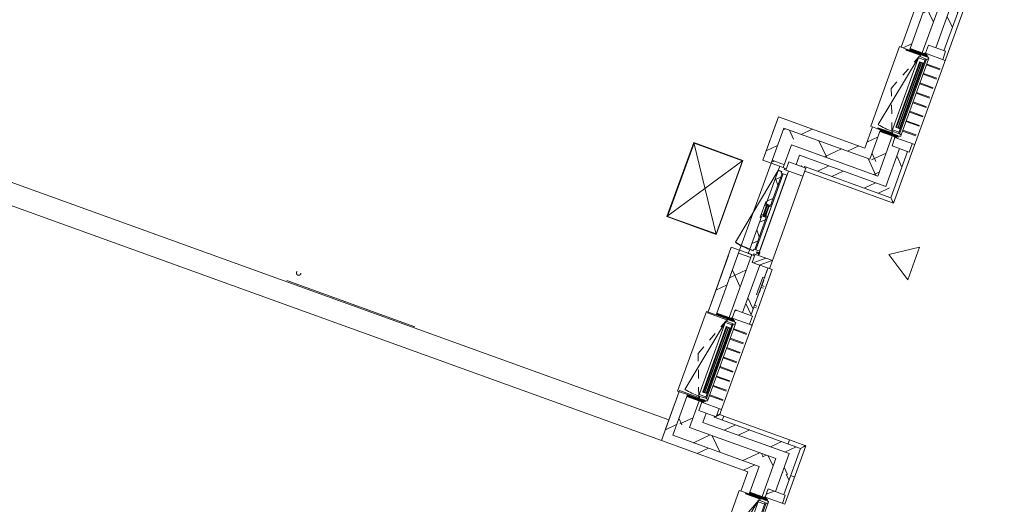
# Model space of a CAD drawing. Header units: metres. Extents: x 136266 to 136452, y 453403 to 453560.
# Tile 85 of 133: x 136425 to 136437, y 453472 to 453478. Entities that reach past the tile are written whole.
import ezdxf

# ---------------------------------------------------------------- set-up
doc = ezdxf.new("R2010")
doc.units = ezdxf.units.M
doc.linetypes.add('GS streep 0_60mm', pattern=[1.2, 0.6, -0.6])
doc.linetypes.add('GS streep 0_75mm', pattern=[1.5, 0.75, -0.75])
for name, color, linetype, lineweight in [('A-DETL-BEBOUWING', 253, 'Continuous', 9), ('A-DETL-GENF', 92, 'Continuous', 5), ('A-DETL-GENF-4', 252, 'Continuous', 9), ('A-FLOR', 192, 'Continuous', 5), ('A-GENM-1', 8, 'Continuous', 5), ('A-GENM-3', 7, 'GS streep 0_60mm', 5), ('P-SANR-FIXT-1', 6, 'GS streep 0_75mm', 5)]:
    doc.layers.add(name, color=color, linetype=linetype, lineweight=lineweight)
pattern_1 = [(50.368, (1194.74, 112.26), (-308.06285, 255.1417), [])]
pattern_2 = [(50.368, (1194.74, 112.26), (-308.06285, 255.1417), [])]
pattern_3 = [(45, (-0.0002, -0.0003), (-141.42134, 141.42137), []), (135, (-0.0002, -0.0003), (-141.42137, -141.42134), [])]
pattern_4 = [(45, (-0.0002, -0.0003), (-141.42134, 141.42137), [])]

# ---------------------------------------------------------------- blocks, each defined once
blk = doc.blocks.new('859-DO-0010 29-09-2022')
at = {"layer": 'A-DETL-BEBOUWING'}
h = blk.add_hatch(dxfattribs=at)
h.set_pattern_fill('FP_595', color=256, angle=45, style=0, pattern_type=2)
h.set_pattern_definition([(140.368, (155661.6, 82741.3), (-270.58, -326.7), []), (230.368, (155661.6, 82741.3), (326.7, -270.58), [])])
h.paths.add_polyline_path([(155681, 80929), (155831, 80943), (155799, 81279), (155650, 81265), (155672, 81029)])
h.paths.add_polyline_path([(155555, 82273), (155704, 82287), (155631, 83071), (155481, 83057), (155515, 82702)])
h.paths.add_polyline_path([(155387, 84065), (155536, 84079), (155493, 84540), (155343, 84526), (155367, 84277)])
h = blk.add_hatch(dxfattribs=at)
h.set_pattern_fill('FP_295', color=256, angle=45, style=0, pattern_type=2)
h.set_pattern_definition([(140.368, (155902.27, 82585), (-255.14, -308.06), []), (140.368, (155790, 83779.75), (-255.14, -308.063), [])])
h.paths.add_polyline_path([(155977, 80724), (156076, 80734), (156033, 81194), (155933, 81185), (155960, 80903)])
h.paths.add_polyline_path([(155819, 82405), (155918, 82414), (155865, 82986), (155765, 82977), (155791, 82702)])
h.paths.add_polyline_path([(155650, 84197), (155750, 84206), (155728, 84436), (155629, 84427)])
h = blk.add_hatch(dxfattribs=at)
h.set_pattern_fill('FP_250', color=256, angle=45, style=0, pattern_type=2)
h.set_pattern_definition(pattern_2)
h.paths.add_polyline_path([(155457, 82242), (155557, 82252), (155479, 83079), (155380, 83069), (155456, 82252)])
h = blk.add_hatch(dxfattribs=at)
h.set_pattern_fill('FP_939', color=256, angle=-116.41, style=0, pattern_type=2)
h.set_pattern_definition([(5.368, (155557.95, 82224.58), (4.752, -50.577), [50.8, 0, 0, 0]), (5.368, (155557.476, 82229.64), (4.752, -50.577), [50.8, 0, 0, 0]), (5.368, (155557, 82234.696), (4.752, -50.577), [50.8, 0, 0, 0]), (5.368, (155556.526, 82239.753), (4.752, -50.577), [50.8, 0, 0, 0]), (5.368, (155556.05, 82244.81), (4.752, -50.577), [50.8, 0, 0, 0]), (5.368, (155555.576, 82249.87), (4.752, -50.577), [50.8, 0, 0, 0]), (5.368, (155555.1, 82254.927), (4.752, -50.577), [50.8, 0, 0, 0]), (5.368, (155554.626, 82259.984), (4.752, -50.577), [50.8, 0, 0, 0]), (5.368, (155554.15, 82265.04), (4.752, -50.577), [50.8, 0, 0, 0]), (5.368, (155553.675, 82270.1), (4.752, -50.577), [50.8, 0, 0, 0])])
h.paths.add_polyline_path([(155555, 82273), (155557, 82251), (155759, 82270), (155757, 82292), (155562, 82274)])
h = blk.add_hatch(dxfattribs=at)
h.set_pattern_fill('FP_1658', color=256, angle=-174.632, style=0, pattern_type=2)
h.set_pattern_definition([(5.368, (155523.17, 82199.216), (4.752, -50.577), [50.8, 0, 0, 0]), (5.368, (155522.697, 82204.273), (4.752, -50.577), [50.8, 0, 0, 0]), (5.368, (155522.22, 82209.33), (4.752, -50.577), [50.8, 0, 0, 0]), (5.368, (155521.747, 82214.39), (4.752, -50.577), [50.8, 0, 0, 0]), (5.368, (155521.27, 82219.447), (4.752, -50.577), [50.8, 0, 0, 0]), (5.368, (155520.796, 82224.504), (4.752, -50.577), [50.8, 0, 0, 0]), (5.368, (155520.32, 82229.56), (4.752, -50.577), [50.8, 0, 0, 0]), (5.368, (155519.846, 82234.62), (4.752, -50.577), [50.8, 0, 0, 0]), (5.368, (155519.37, 82239.677), (4.752, -50.577), [50.8, 0, 0, 0]), (5.368, (155518.895, 82244.735), (4.752, -50.577), [50.8, 0, 0, 0])])
h.paths.add_polyline_path([(155557, 82251), (155520, 82248), (155521, 82236), (155697, 82253), (155696, 82264)])
for points in [[(155723, 82178), (155797, 81390), (155801, 81390), (155727, 82178)], [(155742, 82179), (155816, 81392), (155819, 81392), (155745, 82180)], [(155760, 82181), (155834, 81394), (155838, 81394), (155764, 82181)], [(154842, 79959), (154838, 79959), (154851, 79821), (154855, 79821)], [(154861, 79961), (154857, 79961), (154870, 79822), (154874, 79823)], [(154964, 79403), (154999, 79407), (154997, 79423), (154962, 79419)], [(154991, 79399), (154996, 79399), (154994, 79429), (154989, 79429)], [(155014, 78494), (155088, 77707), (155092, 77707), (155018, 78494)], [(155033, 78496), (155107, 77708), (155111, 77709), (155037, 78496)], [(155052, 78498), (155126, 77710), (155130, 77711), (155056, 78498)]]:
    blk.add_hatch(color=256, dxfattribs=at).paths.add_polyline_path(points)
h = blk.add_hatch(dxfattribs=at)
h.set_pattern_fill('FP_250', color=256, angle=45, style=0, pattern_type=2)
h.set_pattern_definition(pattern_2)
h.paths.add_polyline_path([(155572, 81019), (155672, 81029), (155648, 81287), (155548, 81277)])
h = blk.add_hatch(dxfattribs=at)
h.set_pattern_fill('FP_1659', color=256, angle=-174.632, style=0, pattern_type=2)
h.set_pattern_definition([(5.368, (155604.7, 81331.574), (-4.752, 50.577), [50.8, 0, 0, 0]), (5.368, (155605.175, 81326.516), (-4.752, 50.577), [50.8, 0, 0, 0]), (5.368, (155605.65, 81321.46), (-4.752, 50.577), [50.8, 0, 0, 0]), (5.368, (155606.126, 81316.4), (-4.752, 50.577), [50.8, 0, 0, 0]), (5.368, (155606.6, 81311.343), (-4.752, 50.577), [50.8, 0, 0, 0]), (5.368, (155607.076, 81306.285), (-4.752, 50.577), [50.8, 0, 0, 0]), (5.368, (155607.55, 81301.227), (-4.752, 50.577), [50.8, 0, 0, 0]), (5.368, (155608.027, 81296.17), (-4.752, 50.577), [50.8, 0, 0, 0]), (5.368, (155608.5, 81291.11), (-4.752, 50.577), [50.8, 0, 0, 0]), (5.368, (155608.977, 81286.054), (-4.752, 50.577), [50.8, 0, 0, 0])])
h.paths.add_polyline_path([(155626, 81297), (155610, 81295), (155611, 81283), (155787, 81300), (155786, 81312), (155646, 81299)])
h = blk.add_hatch(dxfattribs=at)
h.set_pattern_fill('FP_419', color=256, angle=-174.632, style=0, pattern_type=2)
h.set_pattern_definition([(5.368, (155643.596, 81313.13), (-4.752, 50.577), [50.8, 0, 0, 0]), (5.368, (155644.07, 81308.074), (-4.752, 50.577), [50.8, 0, 0, 0]), (5.368, (155644.546, 81303.016), (-4.752, 50.577), [50.8, 0, 0, 0]), (5.368, (155645.02, 81297.96), (-4.752, 50.577), [50.8, 0, 0, 0]), (5.368, (155645.497, 81292.9), (-4.752, 50.577), [50.8, 0, 0, 0]), (5.368, (155645.97, 81287.843), (-4.752, 50.577), [50.8, 0, 0, 0]), (5.368, (155646.447, 81282.785), (-4.752, 50.577), [50.8, 0, 0, 0]), (5.368, (155646.92, 81277.73), (-4.752, 50.577), [50.8, 0, 0, 0]), (5.368, (155647.4, 81272.67), (-4.752, 50.577), [50.8, 0, 0, 0]), (5.368, (155647.873, 81267.61), (-4.752, 50.577), [50.8, 0, 0, 0])])
h.paths.add_polyline_path([(155648, 81287), (155650, 81265), (155852, 81284), (155850, 81306)])
h = blk.add_hatch(dxfattribs=at)
h.set_pattern_fill('FP_296', color=256, angle=5.368, style=0, pattern_type=2)
h.set_pattern_definition([(230.368, (261577.14, 128266), (308.0628, -255.1417), []), (230.368, (260382.4, 128153.75), (308.0628, -255.1417), [])])
h.paths.add_polyline_path([(155834, 81276), (155844, 81176), (156053, 81196), (156044, 81296), (155988, 81291)])
h = blk.add_hatch(dxfattribs=at)
h.set_pattern_fill('FP_250', color=256, angle=45, style=0, pattern_type=2)
h.set_pattern_definition(pattern_1)
h.paths.add_polyline_path([(154536, 80821), (155681, 80929), (155672, 81029), (154527, 80921), (154529, 80903)])
h = blk.add_hatch(dxfattribs=at)
h.set_pattern_fill('FP_594', color=256, angle=45, style=0, pattern_type=2)
h.set_pattern_definition([(50.37, (155321.9, 80744.52), (-326.7, 270.58), []), (140.37, (155321.9, 80744.52), (-270.58, -326.7), [])])
h.paths.add_polyline_path([(154799, 80695), (155845, 80794), (155831, 80943), (154785, 80845)])
h = blk.add_hatch(dxfattribs=at)
h.set_pattern_fill('FP_250', color=256, angle=45, style=0, pattern_type=2)
h.set_pattern_definition(pattern_2)
h.paths.add_polyline_path([(154576, 80396), (154676, 80406), (154636, 80831), (154536, 80821), (154571, 80454)])
h = blk.add_hatch(dxfattribs=at)
h.set_pattern_fill('FP_593', color=256, angle=45, style=0, pattern_type=2)
h.set_pattern_definition([(140.368, (154953, 79058.86), (-270.58, -326.7), []), (230.368, (154953, 79058.86), (326.7, -270.58), [])])
h.paths.add_polyline_path([(154971, 77259), (155121, 77273), (155091, 77595), (154941, 77581), (154967, 77306)])
h.paths.add_polyline_path([(154846, 78590), (154996, 78604), (154927, 79331), (154778, 79317), (154840, 78655)])
h.paths.add_polyline_path([(154672, 80441), (154822, 80455), (154785, 80845), (154636, 80831), (154671, 80454)])
h = blk.add_hatch(dxfattribs=at)
h.set_pattern_fill('FP_296', color=256, angle=45, style=0, pattern_type=2)
h.set_pattern_definition([(50.37, (155513.1, 80580.44), (-308.06, 255.14), []), (50.368, (156707.83, 80692.7), (-308.06, 255.14), [])])
h.paths.add_polyline_path([(154941, 80527), (156086, 80634), (156076, 80734), (154931, 80626)])
h = blk.add_hatch(dxfattribs=at)
h.set_pattern_fill('FP_297', color=256, angle=45, style=0, pattern_type=2)
h.set_pattern_definition([(140.368, (155182.84, 79017.7), (-255.14, -308.06), []), (140.368, (155070.58, 80212.43), (-255.14, -308.06), [])])
h.paths.add_polyline_path([(155226, 77490), (155326, 77499), (155324, 77512), (155225, 77502)])
h.paths.add_polyline_path([(155110, 78722), (155210, 78731), (155187, 78978), (155167, 78976), (155147, 79185), (155167, 79187), (155156, 79304), (155056, 79295), (155074, 79105)])
h.paths.add_polyline_path([(154942, 80514), (155041, 80524), (155040, 80536), (154941, 80527)])
h = blk.add_hatch(dxfattribs=at)
h.set_pattern_fill('FP_783', color=256, angle=-84.632, style=0, pattern_type=2)
h.set_pattern_definition(pattern_4)
h.paths.add_polyline_path([(154676, 80406), (154825, 80420), (154822, 80455), (154672, 80441)])
h = blk.add_hatch(dxfattribs=at)
h.set_pattern_fill('FP_596', color=256, angle=95.368, style=0, pattern_type=2)
h.set_pattern_definition(pattern_3)
h.paths.add_polyline_path([(154829, 80353), (154901, 80360), (154896, 80409), (154843, 80404), (154841, 80421), (154781, 80416), (154786, 80369), (154828, 80373)])
h = blk.add_hatch(dxfattribs=at)
h.set_pattern_fill('FP_597', color=256, angle=95.368, style=0, pattern_type=2)
h.set_pattern_definition(pattern_3)
h.paths.add_polyline_path([(154876, 79411), (154917, 79415), (154916, 79432), (154928, 79433), (154891, 79821), (154838, 79816), (154862, 79554)])
h.paths.add_polyline_path([(154824, 79961), (154878, 79966), (154841, 80354), (154829, 80353), (154828, 80370), (154786, 80366), (154820, 80004)])
h = blk.add_hatch(color=256, dxfattribs=at)
h.paths.add_polyline_path([(154865, 79962), (154861, 79961), (154862, 79947), (154866, 79948)])
h.paths.add_polyline_path([(154878, 79823), (154877, 79837), (154873, 79837), (154874, 79823)])
h.paths.add_polyline_path([(154838, 79959), (154834, 79959), (154836, 79945), (154840, 79945)])
h.paths.add_polyline_path([(154851, 79821), (154850, 79835), (154846, 79834), (154847, 79820)])
h = blk.add_hatch(dxfattribs=at)
h.set_pattern_fill('FP_250', color=256, angle=45, style=0, pattern_type=2)
h.set_pattern_definition([(50.368, (1194.74, 112.26), (-308.06285, 255.1417), [])])
h.paths.add_polyline_path([(154886, 77100), (154985, 77110), (154939, 77603), (154840, 77594), (154867, 77306)])
h.paths.add_polyline_path([(154749, 78559), (154848, 78568), (154775, 79351), (154675, 79342), (154740, 78655)])
h = blk.add_hatch(dxfattribs=at)
h.set_pattern_fill('FP_783', color=256, angle=-84.632, style=0, pattern_type=2)
h.set_pattern_definition(pattern_4)
h.paths.add_polyline_path([(154778, 79317), (154927, 79331), (154924, 79366), (154775, 79351)])
h = blk.add_hatch(dxfattribs=at)
h.set_pattern_fill('FP_596', color=256, angle=95.368, style=0, pattern_type=2)
h.set_pattern_definition(pattern_3)
h.paths.add_polyline_path([(154880, 79361), (154940, 79367), (154939, 79384), (154992, 79389), (154988, 79439), (154916, 79432), (154918, 79412), (154876, 79408)])
h = blk.add_hatch(dxfattribs=at)
h.set_pattern_fill('FP_1055', color=256, angle=5.368, style=0, pattern_type=2)
h.set_pattern_definition([(45, (-0.0002, -0.0003), (-282.8427, 282.8427), []), (45, (1200, 0.0003), (-282.8427, 282.8427), [])])
h.paths.add_polyline_path([(154967, 79286), (155176, 79306), (155167, 79405), (154957, 79386)])
h = blk.add_hatch(dxfattribs=at)
h.set_pattern_fill('FP_1042', color=256, angle=5.368, style=0, pattern_type=2)
h.set_pattern_definition([(45, (-0.0002, -0.0003), (-282.8427, 282.8427), []), (45, (1200, 0.0003), (-282.8427, 282.8427), [])])
h.paths.add_polyline_path([(155030, 78614), (155239, 78634), (155230, 78733), (155021, 78714), (155026, 78655)])
h = blk.add_hatch(dxfattribs=at)
h.set_pattern_fill('FP_1489', color=256, style=0, pattern_type=2)
h.set_pattern_definition([(90, (0, 0), (-400, 2e-14), [])])
h.paths.add_polyline_path([(154750, 78546), (154984, 78568), (154983, 78581), (154749, 78559)])
h = blk.add_hatch(dxfattribs=at)
h.set_pattern_fill('FP_690', color=256, angle=95.368, style=0, pattern_type=2)
h.set_pattern_definition([(5.368, (154849.44, 78541.143), (4.752, -50.577), [50.8, 0, 0, 0]), (5.368, (154848.964, 78546.2), (4.752, -50.577), [50.8, 0, 0, 0]), (5.368, (154848.49, 78551.26), (4.752, -50.577), [50.8, 0, 0, 0]), (5.368, (154848.013, 78556.317), (4.752, -50.577), [50.8, 0, 0, 0]), (5.368, (154847.54, 78561.374), (4.752, -50.577), [50.8, 0, 0, 0]), (5.368, (154847.063, 78566.43), (4.752, -50.577), [50.8, 0, 0, 0]), (5.368, (154846.587, 78571.49), (4.752, -50.577), [50.8, 0, 0, 0]), (5.368, (154846.11, 78576.55), (4.752, -50.577), [50.8, 0, 0, 0]), (5.368, (154845.637, 78581.605), (4.752, -50.577), [50.8, 0, 0, 0]), (5.368, (154845.16, 78586.663), (4.752, -50.577), [50.8, 0, 0, 0])])
h.paths.add_polyline_path([(155049, 78609), (154846, 78590), (154848, 78568), (155051, 78587)])
h = blk.add_hatch(dxfattribs=at)
h.set_pattern_fill('FP_418', color=256, angle=-174.632, style=0, pattern_type=2)
h.set_pattern_definition([(5.368, (154935.08, 77629.694), (-4.752, 50.577), [50.8, 0, 0, 0]), (5.368, (154935.557, 77624.637), (-4.752, 50.577), [50.8, 0, 0, 0]), (5.368, (154936.033, 77619.58), (-4.752, 50.577), [50.8, 0, 0, 0]), (5.368, (154936.51, 77614.52), (-4.752, 50.577), [50.8, 0, 0, 0]), (5.368, (154936.983, 77609.463), (-4.752, 50.577), [50.8, 0, 0, 0]), (5.368, (154937.46, 77604.406), (-4.752, 50.577), [50.8, 0, 0, 0]), (5.368, (154937.934, 77599.35), (-4.752, 50.577), [50.8, 0, 0, 0]), (5.368, (154938.41, 77594.29), (-4.752, 50.577), [50.8, 0, 0, 0]), (5.368, (154938.884, 77589.233), (-4.752, 50.577), [50.8, 0, 0, 0]), (5.368, (154939.36, 77584.175), (-4.752, 50.577), [50.8, 0, 0, 0])])
h.paths.add_polyline_path([(154939, 77603), (154941, 77581), (155143, 77600), (155141, 77622)])
h = blk.add_hatch(dxfattribs=at)
h.set_pattern_fill('FP_1043', color=256, angle=5.368, style=0, pattern_type=2)
h.set_pattern_definition([(45, (-0.0002, -0.0003), (-282.8427, 282.8427), []), (45, (1200, 0.0003), (-282.8427, 282.8427), [])])
h.paths.add_polyline_path([(155135, 77494), (155344, 77514), (155335, 77613), (155126, 77594), (155127, 77581)])
h = blk.add_hatch(dxfattribs=at)
h.set_pattern_fill('FP_298', color=256, angle=45, style=0, pattern_type=2)
h.set_pattern_definition([(50.37, (155807.8, 77444.26), (-308.06, 255.14), []), (50.368, (157002.5, 77556.5), (-308.06, 255.14), [])])
h.paths.add_polyline_path([(155235, 77390), (156380, 77498), (156371, 77598), (155226, 77490)])
h = blk.add_hatch(dxfattribs=at)
h.set_pattern_fill('FP_398', color=256, angle=45, style=0, pattern_type=2)
h.set_pattern_definition([(140.37, (156391.08, 77382.93), (-255.14, -308.06), []), (140.368, (156278.8, 78577.67), (-255.14, -308.06), [])])
h.paths.add_polyline_path([(156302, 77258), (156402, 77268), (156380, 77498), (156281, 77489), (156298, 77306)])
h = blk.add_hatch(dxfattribs=at)
h.set_pattern_fill('FP_592', color=256, angle=45, style=0, pattern_type=2)
h.set_pattern_definition([(230.37, (155494.15, 77308.05), (326.7, -270.58), []), (320.37, (155494.15, 77308.05), (270.58, 326.7), [])])
h.paths.add_polyline_path([(154985, 77110), (156031, 77208), (156017, 77357), (154971, 77259)])
h = blk.add_hatch(dxfattribs=at)
h.set_pattern_fill('FP_577', color=256, angle=45, style=0, pattern_type=2)
h.set_pattern_definition([(140.368, (156335.17, 75572.88), (-270.58, -326.7), []), (230.368, (156335.17, 75572.88), (326.7, -270.58), [])])
h.paths.add_polyline_path([(156355, 73761), (156504, 73775), (156473, 74110), (156323, 74096)])
h.paths.add_polyline_path([(156228, 75105), (156378, 75119), (156304, 75902), (156155, 75888), (156191, 75507)])
h.paths.add_polyline_path([(156060, 76897), (156209, 76911), (156166, 77371), (156017, 77357), (156040, 77108)])
h = blk.add_hatch(dxfattribs=at)
h.set_pattern_fill('FP_250', color=256, angle=45, style=0, pattern_type=2)
h.set_pattern_definition(pattern_1)
h.paths.add_polyline_path([(154895, 77001), (156040, 77108), (156031, 77208), (154886, 77100)])
h = blk.add_hatch(dxfattribs=at)
h.set_pattern_fill('FP_280', color=256, angle=45, style=0, pattern_type=2)
h.set_pattern_definition([(140.368, (156575.84, 75416.6), (-255.14, -308.06), []), (140.368, (156463.58, 76611.33), (-255.14, -308.063), [])])
h.paths.add_polyline_path([(156650, 73556), (156750, 73565), (156707, 74026), (156607, 74016), (156636, 73709)])
h.paths.add_polyline_path([(156492, 75236), (156592, 75245), (156538, 75818), (156439, 75809), (156467, 75507)])
h.paths.add_polyline_path([(156324, 77028), (156424, 77038), (156402, 77268), (156302, 77258)])
h = blk.add_hatch(dxfattribs=at)
h.set_pattern_fill('FP_299', color=256, angle=5.368, style=0, pattern_type=2)
h.set_pattern_definition([(45, (399.94, -4256.25), (-282.8427, 282.8427), []), (45, (1599.94, -4256.25), (-282.8427, 282.8427), [])])
h.paths.add_polyline_path([(156244, 76920), (156453, 76940), (156443, 77039), (156234, 77020), (156238, 76984)])
h = blk.add_hatch(dxfattribs=at)
h.set_pattern_fill('FP_1658', color=256, angle=-174.632, style=0, pattern_type=2)
h.set_pattern_definition([(5.368, (156028.354, 76822.9), (4.752, -50.577), [50.8, 0, 0, 0]), (5.368, (156027.88, 76827.956), (4.752, -50.577), [50.8, 0, 0, 0]), (5.368, (156027.404, 76833.013), (4.752, -50.577), [50.8, 0, 0, 0]), (5.368, (156026.93, 76838.07), (4.752, -50.577), [50.8, 0, 0, 0]), (5.368, (156026.453, 76843.13), (4.752, -50.577), [50.8, 0, 0, 0]), (5.368, (156025.98, 76848.187), (4.752, -50.577), [50.8, 0, 0, 0]), (5.368, (156025.503, 76853.244), (4.752, -50.577), [50.8, 0, 0, 0]), (5.368, (156025.03, 76858.3), (4.752, -50.577), [50.8, 0, 0, 0]), (5.368, (156024.55, 76863.36), (4.752, -50.577), [50.8, 0, 0, 0]), (5.368, (156024.077, 76868.42), (4.752, -50.577), [50.8, 0, 0, 0])])
h.paths.add_polyline_path([(156062, 76875), (156025, 76872), (156026, 76860), (156203, 76876), (156202, 76888)])
h = blk.add_hatch(dxfattribs=at)
h.set_pattern_fill('FP_939', color=256, angle=-116.41, style=0, pattern_type=2)
h.set_pattern_definition([(5.368, (156063.134, 76848.26), (4.752, -50.577), [50.8, 0, 0, 0]), (5.368, (156062.66, 76853.32), (4.752, -50.577), [50.8, 0, 0, 0]), (5.368, (156062.183, 76858.38), (4.752, -50.577), [50.8, 0, 0, 0]), (5.368, (156061.71, 76863.435), (4.752, -50.577), [50.8, 0, 0, 0]), (5.368, (156061.23, 76868.494), (4.752, -50.577), [50.8, 0, 0, 0]), (5.368, (156060.757, 76873.55), (4.752, -50.577), [50.8, 0, 0, 0]), (5.368, (156060.283, 76878.61), (4.752, -50.577), [50.8, 0, 0, 0]), (5.368, (156059.807, 76883.666), (4.752, -50.577), [50.8, 0, 0, 0]), (5.368, (156059.33, 76888.725), (4.752, -50.577), [50.8, 0, 0, 0]), (5.368, (156058.856, 76893.78), (4.752, -50.577), [50.8, 0, 0, 0])])
h.paths.add_polyline_path([(156060, 76897), (156062, 76875), (156264, 76894), (156262, 76916), (156067, 76898)])
blk.add_arc((154786, 80364), 955, 264.368, 275.368)
for points in [[(156140, 80589), (156140, 80589), (156140, 80589), (156138, 80591), (156136, 80593), (156133, 80595), (156131, 80597), (156129, 80599), (156126, 80601), (156122, 80604), (156118, 80607), (156116, 80609)], [(155371, 77554), (155371, 77554), (155370, 77553), (155369, 77551), (155367, 77549), (155365, 77547), (155363, 77545), (155361, 77542), (155359, 77539), (155355, 77535), (155353, 77532), (155351, 77530)], [(156416, 77652), (156416, 77652), (156416, 77651), (156414, 77650), (156412, 77647), (156411, 77645), (156409, 77643), (156406, 77640), (156404, 77637), (156401, 77633), (156398, 77630), (156396, 77628)]]:
    blk.add_open_spline(points, degree=3, knots=[0.5, 0.5, 0.5, 0.5, 0.5833333, 0.6666667, 0.7083333, 0.75, 0.7916667, 0.8333333, 0.875, 0.9166667, 1, 1, 1, 1])
for p, q in [((156140, 80589), (155809, 84111)), ((155380, 83069), (155457, 82242)), ((155704, 82287), (155631, 83071)), ((155481, 83057), (155555, 82273)), ((155765, 82977), (155819, 82405)), ((155918, 82414), (155865, 82986)), ((155918, 82414), (155865, 82986)), ((155938, 82416), (155729, 82396)), ((155729, 82396), (155739, 82297)), ((155948, 82316), (155938, 82416)), ((155729, 82296), (155739, 82297)), ((155729, 82290), (155729, 82296)), ((155739, 82297), (155977, 82319)), ((155775, 82282), (155763, 82281)), ((155763, 82281), (155765, 82266)), ((155776, 82270), (155775, 82282)), ((155520, 82248), (155437, 82240)), ((155528, 81275), (155437, 82240)), ((155765, 82266), (155697, 82259)), ((155697, 82252), (155699, 82236)), ((155699, 82236), (155767, 82242)), ((155760, 82265), (155759, 82270)), ((155767, 82242), (155768, 82227)), ((155768, 82227), (155780, 82228)), ((155799, 82264), (155776, 82270)), ((155779, 82240), (155800, 82250)), ((155864, 81339), (155779, 82240)), ((155800, 82250), (155799, 82264)), ((155800, 82250), (155886, 81333)), ((155806, 82192), (155966, 82207)), ((155807, 82182), (155967, 82197)), ((155816, 82078), (155977, 82093)), ((155817, 82068), (155978, 82083)), ((155827, 81963), (155987, 81978)), ((155828, 81953), (155988, 81968)), ((155838, 81849), (155998, 81864)), ((155839, 81839), (155999, 81854)), ((155849, 81734), (156009, 81749)), ((155850, 81724), (156010, 81740)), ((155859, 81620), (156020, 81635)), ((155860, 81610), (156021, 81625)), ((155870, 81505), (156031, 81520)), ((155871, 81495), (156031, 81511)), ((155881, 81391), (156041, 81406)), ((155882, 81381), (156042, 81396)), ((155611, 81283), (155528, 81275)), ((155548, 81277), (155572, 81019)), ((155681, 80929), (155650, 81265)), ((155852, 81335), (155784, 81329)), ((155784, 81329), (155786, 81312)), ((155787, 81305), (155854, 81311)), ((155845, 80794), (155799, 81279)), ((155824, 81275), (155824, 81281)), ((155834, 81276), (155824, 81275)), ((156073, 81299), (155834, 81276)), ((155834, 81276), (155844, 81176)), ((155850, 81306), (155849, 81311)), ((155863, 81351), (155851, 81350)), ((155851, 81350), (155852, 81335)), ((155854, 81311), (155856, 81296)), ((155856, 81296), (155868, 81297)), ((155886, 81333), (155864, 81339)), ((155866, 81309), (155888, 81319)), ((155868, 81297), (155866, 81309)), ((155888, 81319), (155886, 81333)), ((156053, 81196), (156044, 81296)), ((156073, 81299), (156073, 81299)), ((155844, 81176), (156053, 81196)), ((155933, 81185), (155977, 80724)), ((156086, 80634), (156033, 81194)), ((156086, 80634), (156033, 81194)), ((155572, 81019), (154527, 80921)), ((155681, 80929), (154636, 80831)), ((154527, 80921), (154576, 80396)), ((154676, 80406), (154636, 80831)), ((154799, 80695), (155845, 80794)), ((155977, 80724), (154931, 80626)), ((154825, 80420), (154799, 80695)), ((154931, 80626), (154942, 80514)), ((155040, 80536), (156086, 80634)), ((155065, 80488), (156140, 80589)), ((156116, 80609), (156086, 80634)), ((155061, 80525), (154852, 80506)), ((154852, 80506), (154862, 80406)), ((154942, 80514), (155041, 80524)), ((155041, 80524), (155040, 80536)), ((155176, 79306), (155060, 80538)), ((154576, 80396), (154676, 80406)), ((154822, 80455), (154672, 80441)), ((154676, 80406), (154825, 80420)), ((154786, 80364), (154692, 79414)), ((154860, 80423), (154781, 80416)), ((154781, 80416), (154824, 79961)), ((154786, 80369), (154828, 80373)), ((154828, 80370), (154786, 80366)), ((154828, 80373), (154829, 80353)), ((154843, 80404), (154841, 80421)), ((155071, 80426), (154843, 80404)), ((154992, 79389), (154896, 80409)), ((153775, 80241), (154372, 80297)), ((154371, 80295), (153777, 80240)), ((154368, 80292), (153781, 80237)), ((154372, 80297), (153859, 79345)), ((154451, 79406), (154368, 80292)), ((154455, 79403), (154371, 80295)), ((154372, 80297), (154457, 79401)), ((154829, 80353), (154901, 80360)), ((154878, 79966), (154841, 80354)), ((154855, 80355), (154941, 79434)), ((154985, 79439), (154899, 80359)), ((153775, 80241), (153859, 79345)), ((154457, 79401), (153775, 80241)), ((153777, 80240), (153861, 79347)), ((153781, 80237), (153864, 79351)), ((154822, 79984), (154810, 79980)), ((154810, 79980), (154828, 79795)), ((154813, 79949), (154836, 79945)), ((154824, 79961), (154878, 79966)), ((154834, 79962), (154824, 79961)), ((154834, 79959), (154865, 79965)), ((154848, 79817), (154834, 79962)), ((154865, 79962), (154834, 79959)), ((154834, 79959), (154834, 79962)), ((154865, 79962), (154834, 79962)), ((154842, 79959), (154834, 79959)), ((154836, 79945), (154840, 79945)), ((154838, 79959), (154851, 79821)), ((154855, 79821), (154842, 79959)), ((154844, 79946), (154858, 79947)), ((154861, 79961), (154857, 79961)), ((154857, 79961), (154870, 79822)), ((154874, 79823), (154861, 79961)), ((154862, 79947), (154866, 79948)), ((154865, 79965), (154878, 79820)), ((154866, 79948), (154891, 79957)), ((154888, 79983), (154876, 79985)), ((154888, 79983), (154902, 79833)), ((154846, 79834), (154825, 79826)), ((154891, 79821), (154838, 79816)), ((154838, 79816), (154876, 79411)), ((154850, 79835), (154846, 79834)), ((154878, 79823), (154847, 79820)), ((154847, 79820), (154855, 79821)), ((154847, 79820), (154848, 79817)), ((154878, 79820), (154847, 79820)), ((154848, 79817), (154878, 79823)), ((154869, 79836), (154854, 79835)), ((154877, 79837), (154873, 79837)), ((154902, 79833), (154877, 79837)), ((154878, 79820), (154878, 79823)), ((154928, 79433), (154891, 79821)), ((154893, 79803), (154905, 79807)), ((154905, 79807), (154902, 79833)), ((154828, 79795), (154840, 79793)), ((154457, 79401), (153859, 79345)), ((153861, 79347), (154455, 79403)), ((153864, 79351), (154451, 79406)), ((154775, 79351), (154675, 79342)), ((154924, 79366), (154775, 79351)), ((154846, 78590), (154775, 79351)), ((154876, 79411), (154917, 79415)), ((154918, 79412), (154876, 79408)), ((154876, 79408), (154876, 79411)), ((154876, 79408), (154880, 79361)), ((154880, 79361), (154959, 79369)), ((154988, 79439), (154916, 79432)), ((154916, 79432), (154918, 79412)), ((154996, 78604), (154924, 79366)), ((154939, 79384), (155167, 79405)), ((154940, 79367), (154939, 79384)), ((154957, 79386), (154967, 79286)), ((154997, 79423), (154962, 79419)), ((154997, 79423), (154962, 79419)), ((154962, 79419), (154964, 79403)), ((154964, 79403), (154999, 79407)), ((154964, 79403), (154999, 79407)), ((154994, 79429), (154989, 79429)), ((154989, 79429), (154991, 79399)), ((154991, 79399), (154996, 79399)), ((154996, 79399), (154994, 79429)), ((154999, 79407), (154997, 79423)), ((154675, 79342), (154749, 78559)), ((154927, 79331), (154778, 79317)), ((154967, 79286), (155206, 79309)), ((155056, 79295), (155110, 78722)), ((155167, 79187), (155156, 79304)), ((155210, 78731), (155156, 79304)), ((155269, 78637), (155206, 79309)), ((155167, 79187), (155147, 79185)), ((155147, 79185), (155167, 78976)), ((155170, 79158), (155172, 79159)), ((155170, 79153), (155173, 79154)), ((155170, 79150), (155173, 79150)), ((155171, 79141), (155174, 79142)), ((155172, 79159), (155179, 79091)), ((155173, 79125), (155175, 79126)), ((155176, 79091), (155179, 79091)), ((155178, 79095), (155204, 79097)), ((155178, 79073), (155180, 79074)), ((155179, 79063), (155181, 79064)), ((155180, 79073), (155206, 79075)), ((155180, 79074), (155186, 79011)), ((155183, 79022), (155185, 79022)), ((155184, 79011), (155186, 79011)), ((155167, 78976), (155187, 78978)), ((155210, 78731), (155187, 78978)), ((155198, 78855), (155226, 78857)), ((155200, 78832), (155228, 78835)), ((155230, 78733), (155021, 78714)), ((155021, 78714), (155030, 78614)), ((155239, 78634), (155230, 78733)), ((154848, 78568), (154729, 78557)), ((154749, 78559), (154750, 78546)), ((154750, 78546), (154984, 78568)), ((154984, 78568), (154983, 78581)), ((154984, 78568), (154985, 78557)), ((154987, 78581), (154990, 78557)), ((155020, 78613), (155028, 78614)), ((155021, 78606), (155020, 78613)), ((155028, 78614), (155030, 78614)), ((155030, 78614), (155247, 78635)), ((155051, 78582), (155051, 78587)), ((155247, 78635), (155239, 78634)), ((155247, 78635), (155253, 78635)), ((155253, 78635), (155247, 78635)), ((155258, 78636), (155253, 78635)), ((155258, 78636), (155263, 78636)), ((155263, 78636), (155258, 78636)), ((155266, 78636), (155263, 78636)), ((155269, 78637), (155266, 78636)), ((155268, 78637), (155269, 78637)), ((155365, 77616), (155269, 78637)), ((154820, 77592), (154729, 78557)), ((155097, 78510), (155257, 78525)), ((155098, 78500), (155258, 78515)), ((155108, 78395), (155268, 78411)), ((155109, 78385), (155269, 78401)), ((155118, 78281), (155279, 78296)), ((155119, 78271), (155280, 78286)), ((155129, 78166), (155290, 78182)), ((155130, 78156), (155291, 78172)), ((155140, 78052), (155300, 78067)), ((155141, 78042), (155301, 78057)), ((155151, 77937), (155311, 77953)), ((155152, 77927), (155312, 77943)), ((155162, 77823), (155322, 77838)), ((155162, 77813), (155323, 77828)), ((155172, 77708), (155333, 77724)), ((155173, 77699), (155334, 77714)), ((154939, 77603), (154820, 77592)), ((155072, 77628), (154838, 77606)), ((154838, 77606), (154840, 77594)), ((154840, 77594), (154895, 77001)), ((154941, 77581), (154985, 77110)), ((155071, 77640), (155072, 77628)), ((155074, 77616), (155072, 77628)), ((155076, 77640), (155078, 77616)), ((155121, 77273), (155091, 77595)), ((155116, 77593), (155115, 77598)), ((155126, 77594), (155116, 77593)), ((155365, 77616), (155126, 77594)), ((155126, 77594), (155135, 77494)), ((155141, 77622), (155141, 77627)), ((156371, 77598), (155326, 77499)), ((155344, 77514), (155335, 77613)), ((155371, 77554), (155365, 77616)), ((155420, 77558), (155371, 77554)), ((156217, 77633), (155420, 77558)), ((155420, 77558), (155420, 77558)), ((155425, 77509), (155420, 77558)), ((156416, 77652), (156217, 77633)), ((156217, 77632), (156217, 77633)), ((156217, 77633), (156222, 77584)), ((156396, 77628), (156371, 77597)), ((156424, 77038), (156371, 77598)), ((156483, 76943), (156416, 77652)), ((155135, 77494), (155344, 77514)), ((155225, 77502), (155235, 77390)), ((155235, 77390), (156281, 77489)), ((155326, 77499), (155324, 77512)), ((155337, 77513), (155326, 77499)), ((155351, 77530), (155344, 77521)), ((156281, 77489), (156324, 77028)), ((156166, 77371), (155121, 77273)), ((156209, 76911), (156166, 77371)), ((154872, 77250), (145640, 76382)), ((154895, 77001), (154872, 77250)), ((156031, 77208), (154985, 77110)), ((156060, 76897), (156031, 77208)), ((156452, 77273), (156402, 77268)), ((156402, 77268), (156452, 77273)), ((154895, 77001), (155941, 77099)), ((155941, 77099), (155963, 76866)), ((145664, 76133), (154895, 77001)), ((156443, 77039), (156234, 77020)), ((156234, 77020), (156244, 76920)), ((156453, 76940), (156443, 77039)), ((151787, 76975), (150234, 76829)), ((156025, 76872), (155943, 76864)), ((156270, 76890), (156202, 76883)), ((156203, 76876), (156204, 76859)), ((156234, 76919), (156242, 76920)), ((156234, 76913), (156234, 76919)), ((156242, 76920), (156244, 76920)), ((156244, 76920), (156483, 76943)), ((156265, 76889), (156264, 76894)), ((156280, 76906), (156268, 76904)), ((156268, 76904), (156270, 76890)), ((156281, 76894), (156280, 76906)), ((156304, 76888), (156281, 76894)), ((156284, 76864), (156305, 76874)), ((156304, 76888), (156391, 75957)), ((156483, 76943), (156482, 76943)), ((156033, 75899), (155943, 76864)), ((156062, 76388), (156192, 76858)), ((156192, 76856), (156103, 75952)), ((156204, 76864), (156192, 76863)), ((156192, 76863), (156278, 75946)), ((156274, 76846), (156194, 76838)), ((156204, 76859), (156272, 76866)), ((156272, 76866), (156273, 76851)), ((156357, 75959), (156272, 76866)), ((156273, 76851), (156285, 76852)), ((156369, 75963), (156284, 76864))]:
    blk.add_line(p, q, dxfattribs=at)
at = {"layer": 'A-DETL-GENF'}
for p, q in [((156623, 80263), (156343, 80036)), ((156660, 79865), (156623, 80263)), ((156343, 80036), (156660, 79865))]:
    blk.add_line(p, q, dxfattribs=at)
at = {"layer": 'A-DETL-GENF-4'}
for p, q in [((155555, 82273), (155757, 82292)), ((155757, 82292), (155759, 82270)), ((155520, 82248), (155759, 82270)), ((155521, 82236), (155520, 82248)), ((155697, 82253), (155521, 82236)), ((155557, 82251), (155555, 82273)), ((155696, 82264), (155697, 82253)), ((155786, 81312), (155610, 81295)), ((155610, 81295), (155611, 81283)), ((155611, 81283), (155850, 81306)), ((155648, 81287), (155650, 81265)), ((155650, 81265), (155852, 81284)), ((155787, 81300), (155786, 81312)), ((155852, 81284), (155850, 81306)), ((154846, 78590), (155049, 78609)), ((154848, 78568), (154846, 78590)), ((155051, 78587), (154848, 78568)), ((155049, 78609), (155051, 78587)), ((155141, 77622), (154939, 77603)), ((154939, 77603), (154941, 77581)), ((154941, 77581), (155143, 77600)), ((155143, 77600), (155141, 77622)), ((156025, 76872), (156264, 76894)), ((156026, 76860), (156025, 76872)), ((156203, 76876), (156026, 76860)), ((156060, 76897), (156262, 76916)), ((156062, 76875), (156060, 76897)), ((156202, 76888), (156203, 76876)), ((156262, 76916), (156264, 76894))]:
    blk.add_line(p, q, dxfattribs=at)
at = {"layer": 'A-FLOR'}
for p, q in [((155457, 82242), (155380, 83069)), ((155572, 81019), (155548, 81277)), ((154545, 80724), (154527, 80921)), ((154576, 80396), (154552, 80655)), ((154775, 79351), (154676, 80406)), ((154678, 79311), (154675, 79342)), ((154749, 78559), (154685, 79241)), ((154872, 77250), (154839, 77594)), ((155963, 76866), (155941, 77099))]:
    blk.add_line(p, q, dxfattribs=at)
at = {"layer": 'A-GENM-1'}
for p, q in [((155687, 82234), (155598, 81328)), ((155699, 82241), (155687, 82239)), ((155687, 82239), (155773, 81322)), ((155768, 82225), (155689, 82217)), ((155767, 82242), (155699, 82236)), ((155699, 82236), (155699, 82241)), ((155768, 82185), (155718, 82180)), ((155768, 82182), (155718, 82180)), ((155718, 82180), (155719, 82177)), ((155719, 82177), (155768, 82185)), ((155719, 82177), (155768, 82182)), ((155719, 82177), (155793, 81390)), ((155797, 81390), (155723, 82178)), ((155801, 81390), (155727, 82178)), ((155742, 82179), (155816, 81392)), ((155819, 81392), (155745, 82180)), ((155760, 82181), (155834, 81394)), ((155764, 82181), (155838, 81394)), ((155852, 81335), (155767, 82242)), ((155768, 82182), (155768, 82185)), ((155768, 82182), (155842, 81394)), ((155793, 81390), (155842, 81394)), ((155793, 81387), (155842, 81394)), ((155843, 81391), (155793, 81387)), ((155843, 81391), (155793, 81390)), ((155793, 81387), (155793, 81390)), ((155797, 81390), (155801, 81390)), ((155842, 81394), (155843, 81391)), ((155771, 81345), (155850, 81352)), ((155773, 81322), (155785, 81324)), ((155784, 81329), (155852, 81335)), ((155785, 81324), (155784, 81329)), ((155056, 78582), (154988, 78576)), ((154988, 78576), (154991, 78552)), ((154991, 78552), (155058, 78559)), ((155067, 78598), (155055, 78597)), ((155055, 78597), (155056, 78582)), ((155143, 77652), (155058, 78559)), ((155068, 78587), (155067, 78598)), ((155090, 78581), (155068, 78587)), ((155070, 78557), (155092, 78567)), ((155179, 77636), (155090, 78581)), ((154979, 78551), (154889, 77644)), ((154990, 78557), (154978, 78556)), ((154978, 78556), (155064, 77639)), ((155060, 78541), (154980, 78534)), ((154980, 78534), (155060, 78541)), ((154991, 78552), (154990, 78557)), ((155060, 78501), (155010, 78497)), ((155010, 78494), (155060, 78501)), ((155010, 78494), (155060, 78498)), ((155060, 78498), (155010, 78497)), ((155010, 78497), (155010, 78494)), ((155010, 78494), (155014, 78494)), ((155010, 78494), (155084, 77706)), ((155014, 78494), (155088, 77707)), ((155033, 78496), (155018, 78494)), ((155092, 77707), (155018, 78494)), ((155033, 78496), (155107, 77708)), ((155111, 77709), (155037, 78496)), ((155052, 78498), (155126, 77710)), ((155060, 78498), (155052, 78498)), ((155130, 77711), (155056, 78498)), ((155060, 78544), (155072, 78545)), ((155060, 78498), (155060, 78501)), ((155060, 78498), (155134, 77711)), ((155155, 77656), (155070, 78557)), ((155142, 77669), (155062, 77661)), ((155084, 77706), (155134, 77711)), ((155084, 77703), (155134, 77711)), ((155134, 77708), (155084, 77703)), ((155134, 77708), (155084, 77706)), ((155084, 77703), (155084, 77706)), ((155134, 77711), (155134, 77708)), ((155154, 77668), (155142, 77666)), ((155064, 77639), (155076, 77640)), ((155076, 77645), (155143, 77652)), ((155076, 77645), (155078, 77621)), ((155076, 77640), (155076, 77645)), ((155078, 77621), (155146, 77628)), ((155146, 77628), (155147, 77613)), ((155147, 77613), (155159, 77614)), ((155178, 77650), (155155, 77656)), ((155158, 77626), (155179, 77636)), ((155159, 77614), (155158, 77626))]:
    blk.add_line(p, q, dxfattribs=at)
for centre in [(155687, 82234), (154979, 78551)]:
    blk.add_arc(centre, 911, 264.368, 275.368, dxfattribs=at)
at = {"layer": 'A-GENM-3'}
for p, q in [((155557, 81765), (155687, 82234)), ((155772, 81327), (155557, 81765)), ((154848, 78081), (154979, 78551)), ((155064, 77644), (154848, 78081))]:
    blk.add_line(p, q, dxfattribs=at)
at = {"layer": 'P-SANR-FIXT-1'}
blk.add_circle((150321, 76963), 25, dxfattribs=at)

msp = doc.modelspace()

# ---------------------------------------------------------------- block references
at = {"xscale": 0.001, "yscale": 0.001, "zscale": 0.001, "rotation": 334.7650131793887}
msp.add_blockref('859-DO-0010 29-09-2022', (136259.679, 453469.371), dxfattribs=at)

doc.saveas('drawing.dxf')
